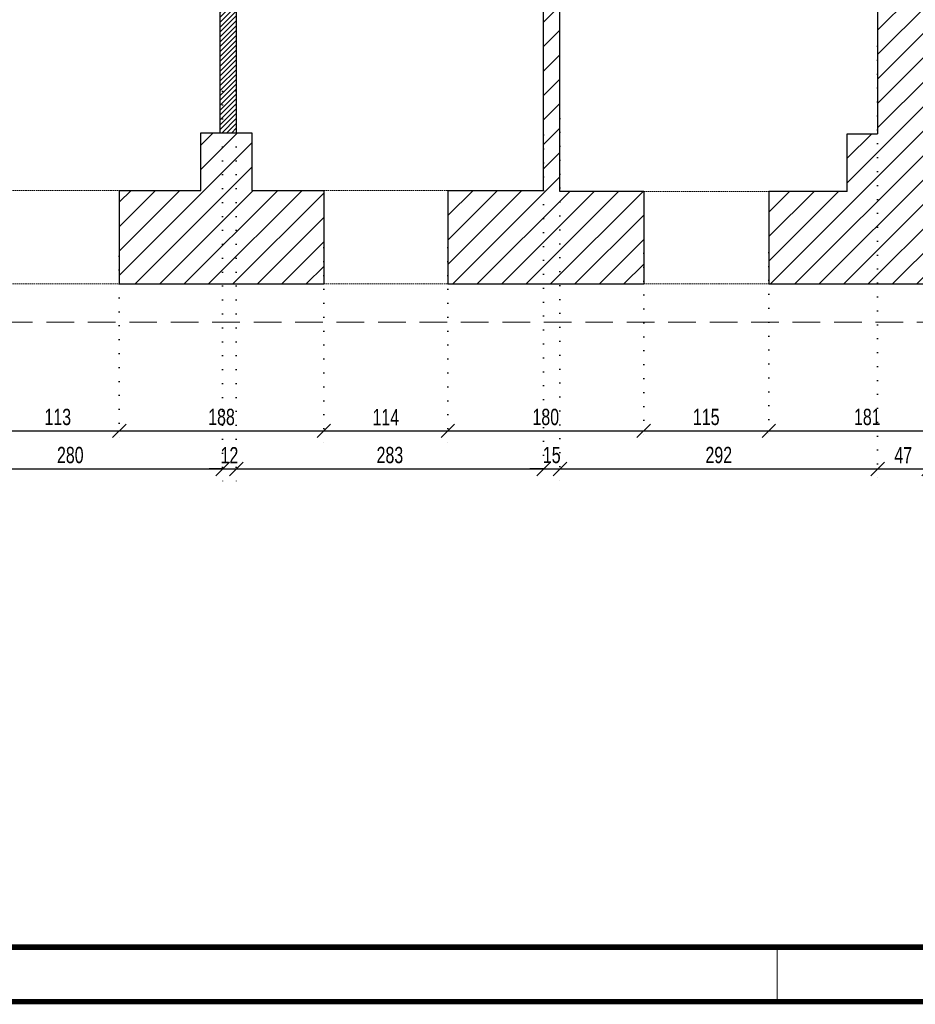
# Model space of a CAD drawing. Header units: millimetres. Extents: x 11149 to 111407, y -107619 to -23630.
# Tile 30 of 245: x 14656 to 15479, y -37105 to -36200. Entities that reach past the tile are written whole.
import ezdxf

# ---------------------------------------------------------------- set-up
doc = ezdxf.new("R2010")
doc.units = ezdxf.units.MM
doc.header["$LTSCALE"] = 2
for name, pattern in [('DOT', [6.35, 0, -6.35]), ('HIDDEN', [9.525, 6.35, -3.175]), ('HIDDENX2', [19.05, 12.7, -6.35])]:
    doc.linetypes.add(name, pattern=pattern)
doc.layers.get('0').update_dxf_attribs({"plot": 0})
doc.layers.get('Defpoints').update_dxf_attribs({"color": 1})
for name, color, linetype, lineweight in [('0_OPIS', 7, 'Continuous', 13), ('3DPLAN_A_WYSOKOŚCI ZMIANA', 144, 'HIDDENX2', 5), ('A_ściany mur', 2, 'Continuous', 30), ('e-cad_wymiary', 4, 'Continuous', 9)]:
    doc.layers.add(name, color=color, linetype=linetype, lineweight=lineweight)
doc.layers.add('3DPLAN_A_KRESKOWANIE 1', color=253, linetype='Continuous')
doc.layers.add('3DPLAN_A_OPIS', color=8, linetype='Continuous')
doc.styles.add('e-cad_1', font='arial.ttf', dxfattribs={"width": 0.7})
doc.dimstyles.new('e-cad_1_100_[cm]', dxfattribs={"dimscale": 10, "dimtxt": 1.5, "dimasz": 1.25, "dimexe": 1.25, "dimexo": 0.625, "dimgap": 0.5, "dimtad": 1, "dimdec": 0, "dimrnd": 1, "dimzin": 1, "dimtxsty": 'e-cad_1', "dimblk": 'OBLIQUE', "dimcen": 2.5, "dimclrd": 256, "dimclre": 252, "dimclrt": 7, "dimadec": 0, "dimazin": 0, "dimtfac": 1, "dimtix": 1, "dimtmove": 2, "dimatfit": 3, "dimldrblk": 'NONE', "dimfxl": 60, "dimfxlon": 1, "dimarcsym": 0})
pattern_1 = [(45, (13281.13, -30963.905), (-11.22532, 11.22532), [])]

# ---------------------------------------------------------------- blocks, each defined once
blk = doc.blocks.new('_OBLIQUE')
at = {"color": 0, "linetype": 'ByBlock', "lineweight": -2}
blk.add_line((-0.5, -0.5), (0.5, 0.5), dxfattribs=at)
blk = doc.blocks.new('*D159')
at = {"layer": 'Defpoints', "color": 0}
for p in [(14634.12, -36410.33), (14747.12, -36410.98), (14747.12, -36577.89)]:
    blk.add_point(p, dxfattribs=at)
at = {"layer": 'e-cad_wymiary', "color": 252, "linetype": 'DOT', "lineweight": -2}
for p, q in [((14634.12, -36416.58), (14634.12, -36590.39)), ((14747.12, -36417.23), (14747.12, -36590.39))]:
    blk.add_line(p, q, dxfattribs=at)
at = {"layer": 'e-cad_wymiary', "lineweight": -2}
blk.add_line((14634.12, -36577.89), (14747.12, -36577.89), dxfattribs=at)
at = {"layer": 'e-cad_wymiary', "lineweight": -2, "xscale": 12.5, "yscale": 12.5, "zscale": 12.5, "rotation": 180}
blk.add_blockref('_OBLIQUE', (14634.12, -36577.89), dxfattribs=at)
at = {"layer": 'e-cad_wymiary', "lineweight": -2, "xscale": 12.5, "yscale": 12.5, "zscale": 12.5}
blk.add_blockref('_OBLIQUE', (14747.12, -36577.89), dxfattribs=at)
at = {"layer": 'e-cad_wymiary', "color": 7, "insert": (14690.62, -36565.23), "char_height": 15, "attachment_point": 5, "style": 'e-cad_1'}
blk.add_mtext('113', dxfattribs=at)
blk = doc.blocks.new('_None')
blk = doc.blocks.new('*D160')
at = {"layer": 'Defpoints', "color": 0}
for p in [(14935.12, -36403.15), (14747.12, -36410.98), (14935.12, -36577.89)]:
    blk.add_point(p, dxfattribs=at)
at = {"layer": 'e-cad_wymiary', "color": 252, "linetype": 'DOT', "lineweight": -2}
for p, q in [((14935.12, -36409.4), (14935.12, -36590.39)), ((14747.12, -36417.23), (14747.12, -36590.39))]:
    blk.add_line(p, q, dxfattribs=at)
at = {"layer": 'e-cad_wymiary', "lineweight": -2}
blk.add_line((14747.12, -36577.89), (14935.12, -36577.89), dxfattribs=at)
at = {"layer": 'e-cad_wymiary', "lineweight": -2, "xscale": 12.5, "yscale": 12.5, "zscale": 12.5, "rotation": 180}
blk.add_blockref('_OBLIQUE', (14747.12, -36577.89), dxfattribs=at)
at = {"layer": 'e-cad_wymiary', "lineweight": -2, "xscale": 12.5, "yscale": 12.5, "zscale": 12.5}
blk.add_blockref('_OBLIQUE', (14935.12, -36577.89), dxfattribs=at)
at = {"layer": 'e-cad_wymiary', "color": 7, "insert": (14841.12, -36565.23), "char_height": 15, "attachment_point": 5, "style": 'e-cad_1'}
blk.add_mtext('188', dxfattribs=at)
blk = doc.blocks.new('*D161')
at = {"layer": 'Defpoints', "color": 0}
for p in [(14935.12, -36403.15), (15049.12, -36403.15), (15049.12, -36577.89)]:
    blk.add_point(p, dxfattribs=at)
at = {"layer": 'e-cad_wymiary', "color": 252, "linetype": 'DOT', "lineweight": -2}
for p, q in [((14935.12, -36409.4), (14935.12, -36590.39)), ((15049.12, -36409.4), (15049.12, -36590.39))]:
    blk.add_line(p, q, dxfattribs=at)
at = {"layer": 'e-cad_wymiary', "lineweight": -2}
blk.add_line((14935.12, -36577.89), (15049.12, -36577.89), dxfattribs=at)
at = {"layer": 'e-cad_wymiary', "lineweight": -2, "xscale": 12.5, "yscale": 12.5, "zscale": 12.5, "rotation": 180}
blk.add_blockref('_OBLIQUE', (14935.12, -36577.89), dxfattribs=at)
at = {"layer": 'e-cad_wymiary', "lineweight": -2, "xscale": 12.5, "yscale": 12.5, "zscale": 12.5}
blk.add_blockref('_OBLIQUE', (15049.12, -36577.89), dxfattribs=at)
at = {"layer": 'e-cad_wymiary', "color": 7, "insert": (14992.12, -36565.36), "char_height": 15, "attachment_point": 5, "style": 'e-cad_1'}
blk.add_mtext('114', dxfattribs=at)
blk = doc.blocks.new('*D162')
at = {"layer": 'Defpoints', "color": 0}
for p in [(15049.12, -36403.15), (15229.12, -36408.37), (15229.12, -36577.89)]:
    blk.add_point(p, dxfattribs=at)
at = {"layer": 'e-cad_wymiary', "color": 252, "linetype": 'DOT', "lineweight": -2}
for p, q in [((15049.12, -36409.4), (15049.12, -36590.39)), ((15229.12, -36414.62), (15229.12, -36590.39))]:
    blk.add_line(p, q, dxfattribs=at)
at = {"layer": 'e-cad_wymiary', "lineweight": -2}
blk.add_line((15049.12, -36577.89), (15229.12, -36577.89), dxfattribs=at)
at = {"layer": 'e-cad_wymiary', "lineweight": -2, "xscale": 12.5, "yscale": 12.5, "zscale": 12.5, "rotation": 180}
blk.add_blockref('_OBLIQUE', (15049.12, -36577.89), dxfattribs=at)
at = {"layer": 'e-cad_wymiary', "lineweight": -2, "xscale": 12.5, "yscale": 12.5, "zscale": 12.5}
blk.add_blockref('_OBLIQUE', (15229.12, -36577.89), dxfattribs=at)
at = {"layer": 'e-cad_wymiary', "color": 7, "insert": (15139.12, -36565.23), "char_height": 15, "attachment_point": 5, "style": 'e-cad_1'}
blk.add_mtext('180', dxfattribs=at)
blk = doc.blocks.new('*D163')
at = {"layer": 'Defpoints', "color": 0}
for p in [(15229.12, -36408.37), (15344.12, -36407.72), (15344.12, -36577.89)]:
    blk.add_point(p, dxfattribs=at)
at = {"layer": 'e-cad_wymiary', "color": 252, "linetype": 'DOT', "lineweight": -2}
for p, q in [((15229.12, -36414.62), (15229.12, -36590.39)), ((15344.12, -36413.97), (15344.12, -36590.39))]:
    blk.add_line(p, q, dxfattribs=at)
at = {"layer": 'e-cad_wymiary', "lineweight": -2}
blk.add_line((15229.12, -36577.89), (15344.12, -36577.89), dxfattribs=at)
at = {"layer": 'e-cad_wymiary', "lineweight": -2, "xscale": 12.5, "yscale": 12.5, "zscale": 12.5, "rotation": 180}
blk.add_blockref('_OBLIQUE', (15229.12, -36577.89), dxfattribs=at)
at = {"layer": 'e-cad_wymiary', "lineweight": -2, "xscale": 12.5, "yscale": 12.5, "zscale": 12.5}
blk.add_blockref('_OBLIQUE', (15344.12, -36577.89), dxfattribs=at)
at = {"layer": 'e-cad_wymiary', "color": 7, "insert": (15286.62, -36565.23), "char_height": 15, "attachment_point": 5, "style": 'e-cad_1'}
blk.add_mtext('115', dxfattribs=at)
blk = doc.blocks.new('*D164')
at = {"layer": 'Defpoints', "color": 0}
for p in [(15344.12, -36407.72), (15525.12, -36422.72), (15525.12, -36577.89)]:
    blk.add_point(p, dxfattribs=at)
at = {"layer": 'e-cad_wymiary', "color": 252, "linetype": 'DOT', "lineweight": -2}
for p, q in [((15344.12, -36413.97), (15344.12, -36590.39)), ((15525.12, -36428.97), (15525.12, -36590.39))]:
    blk.add_line(p, q, dxfattribs=at)
at = {"layer": 'e-cad_wymiary', "lineweight": -2}
blk.add_line((15344.12, -36577.89), (15525.12, -36577.89), dxfattribs=at)
at = {"layer": 'e-cad_wymiary', "lineweight": -2, "xscale": 12.5, "yscale": 12.5, "zscale": 12.5, "rotation": 180}
blk.add_blockref('_OBLIQUE', (15344.12, -36577.89), dxfattribs=at)
at = {"layer": 'e-cad_wymiary', "lineweight": -2, "xscale": 12.5, "yscale": 12.5, "zscale": 12.5}
blk.add_blockref('_OBLIQUE', (15525.12, -36577.89), dxfattribs=at)
at = {"layer": 'e-cad_wymiary', "color": 7, "insert": (15434.62, -36565.23), "char_height": 15, "attachment_point": 5, "style": 'e-cad_1'}
blk.add_mtext('181', dxfattribs=at)
blk = doc.blocks.new('*D184')
at = {"layer": 'Defpoints', "color": 0}
for p in [(14842.12, -36259.33), (14562.12, -36306.85), (14842.12, -36612.89)]:
    blk.add_point(p, dxfattribs=at)
at = {"layer": 'e-cad_wymiary', "color": 252, "linetype": 'DOT', "lineweight": -2}
for p, q in [((14842.12, -36265.58), (14842.12, -36625.39)), ((14562.12, -36313.1), (14562.12, -36625.39))]:
    blk.add_line(p, q, dxfattribs=at)
at = {"layer": 'e-cad_wymiary', "lineweight": -2}
blk.add_line((14562.12, -36612.89), (14842.12, -36612.89), dxfattribs=at)
at = {"layer": 'e-cad_wymiary', "lineweight": -2, "xscale": 12.5, "yscale": 12.5, "zscale": 12.5, "rotation": 180}
blk.add_blockref('_OBLIQUE', (14562.12, -36612.89), dxfattribs=at)
at = {"layer": 'e-cad_wymiary', "lineweight": -2, "xscale": 12.5, "yscale": 12.5, "zscale": 12.5}
blk.add_blockref('_OBLIQUE', (14842.12, -36612.89), dxfattribs=at)
at = {"layer": 'e-cad_wymiary', "color": 7, "insert": (14702.12, -36600.23), "char_height": 15, "attachment_point": 5, "style": 'e-cad_1'}
blk.add_mtext('280', dxfattribs=at)
blk = doc.blocks.new('*D185')
at = {"layer": 'Defpoints', "color": 0}
for p in [(14842.12, -36259.33), (14854.62, -36259.33), (14854.62, -36612.89)]:
    blk.add_point(p, dxfattribs=at)
at = {"layer": 'e-cad_wymiary', "color": 252, "linetype": 'DOT', "lineweight": -2}
for p, q in [((14842.12, -36265.58), (14842.12, -36625.39)), ((14854.62, -36265.58), (14854.62, -36625.39))]:
    blk.add_line(p, q, dxfattribs=at)
at = {"layer": 'e-cad_wymiary', "lineweight": -2}
for p, q in [((14842.12, -36612.89), (14829.62, -36612.89)), ((14842.12, -36612.89), (14854.62, -36612.89)), ((14854.62, -36612.89), (14867.12, -36612.89))]:
    blk.add_line(p, q, dxfattribs=at)
at = {"layer": 'e-cad_wymiary', "lineweight": -2, "xscale": 12.5, "yscale": 12.5, "zscale": 12.5}
blk.add_blockref('_OBLIQUE', (14842.12, -36612.89), dxfattribs=at)
at = {"layer": 'e-cad_wymiary', "lineweight": -2, "xscale": 12.5, "yscale": 12.5, "zscale": 12.5, "rotation": 180}
blk.add_blockref('_OBLIQUE', (14854.62, -36612.89), dxfattribs=at)
at = {"layer": 'e-cad_wymiary', "color": 7, "insert": (14848.37, -36600.36), "char_height": 15, "attachment_point": 5, "style": 'e-cad_1'}
blk.add_mtext('12', dxfattribs=at)
blk = doc.blocks.new('*D186')
at = {"layer": 'Defpoints', "color": 0}
for p in [(14854.62, -36259.33), (15137.12, -36299.68), (15137.12, -36612.89)]:
    blk.add_point(p, dxfattribs=at)
at = {"layer": 'e-cad_wymiary', "color": 252, "linetype": 'DOT', "lineweight": -2}
for p, q in [((14854.62, -36265.58), (14854.62, -36625.39)), ((15137.12, -36305.93), (15137.12, -36625.39))]:
    blk.add_line(p, q, dxfattribs=at)
at = {"layer": 'e-cad_wymiary', "lineweight": -2}
blk.add_line((14854.62, -36612.89), (15137.12, -36612.89), dxfattribs=at)
at = {"layer": 'e-cad_wymiary', "lineweight": -2, "xscale": 12.5, "yscale": 12.5, "zscale": 12.5, "rotation": 180}
blk.add_blockref('_OBLIQUE', (14854.62, -36612.89), dxfattribs=at)
at = {"layer": 'e-cad_wymiary', "lineweight": -2, "xscale": 12.5, "yscale": 12.5, "zscale": 12.5}
blk.add_blockref('_OBLIQUE', (15137.12, -36612.89), dxfattribs=at)
at = {"layer": 'e-cad_wymiary', "color": 7, "insert": (14995.87, -36600.23), "char_height": 15, "attachment_point": 5, "style": 'e-cad_1'}
blk.add_mtext('283', dxfattribs=at)
blk = doc.blocks.new('*D187')
at = {"layer": 'Defpoints', "color": 0}
for p in [(15152.12, -36284.44), (15137.12, -36299.68), (15152.12, -36612.89)]:
    blk.add_point(p, dxfattribs=at)
at = {"layer": 'e-cad_wymiary', "color": 252, "linetype": 'DOT', "lineweight": -2}
for p, q in [((15152.12, -36290.69), (15152.12, -36625.39)), ((15137.12, -36305.93), (15137.12, -36625.39))]:
    blk.add_line(p, q, dxfattribs=at)
at = {"layer": 'e-cad_wymiary', "lineweight": -2}
for p, q in [((15137.12, -36612.89), (15124.62, -36612.89)), ((15137.12, -36612.89), (15152.12, -36612.89)), ((15152.12, -36612.89), (15164.62, -36612.89))]:
    blk.add_line(p, q, dxfattribs=at)
at = {"layer": 'e-cad_wymiary', "lineweight": -2, "xscale": 12.5, "yscale": 12.5, "zscale": 12.5}
blk.add_blockref('_OBLIQUE', (15137.12, -36612.89), dxfattribs=at)
at = {"layer": 'e-cad_wymiary', "lineweight": -2, "xscale": 12.5, "yscale": 12.5, "zscale": 12.5, "rotation": 180}
blk.add_blockref('_OBLIQUE', (15152.12, -36612.89), dxfattribs=at)
at = {"layer": 'e-cad_wymiary', "color": 7, "insert": (15144.62, -36600.23), "char_height": 15, "attachment_point": 5, "style": 'e-cad_1'}
blk.add_mtext('15', dxfattribs=at)
blk = doc.blocks.new('*D188')
at = {"layer": 'Defpoints', "color": 0}
for p in [(15444.12, -36218.08), (15152.12, -36284.44), (15444.12, -36612.89)]:
    blk.add_point(p, dxfattribs=at)
at = {"layer": 'e-cad_wymiary', "color": 252, "linetype": 'DOT', "lineweight": -2}
for p, q in [((15444.12, -36224.33), (15444.12, -36625.39)), ((15152.12, -36290.69), (15152.12, -36625.39))]:
    blk.add_line(p, q, dxfattribs=at)
at = {"layer": 'e-cad_wymiary', "lineweight": -2}
blk.add_line((15152.12, -36612.89), (15444.12, -36612.89), dxfattribs=at)
at = {"layer": 'e-cad_wymiary', "lineweight": -2, "xscale": 12.5, "yscale": 12.5, "zscale": 12.5, "rotation": 180}
blk.add_blockref('_OBLIQUE', (15152.12, -36612.89), dxfattribs=at)
at = {"layer": 'e-cad_wymiary', "lineweight": -2, "xscale": 12.5, "yscale": 12.5, "zscale": 12.5}
blk.add_blockref('_OBLIQUE', (15444.12, -36612.89), dxfattribs=at)
at = {"layer": 'e-cad_wymiary', "color": 7, "insert": (15298.12, -36600.23), "char_height": 15, "attachment_point": 5, "style": 'e-cad_1'}
blk.add_mtext('292', dxfattribs=at)
blk = doc.blocks.new('*D189')
at = {"layer": 'Defpoints', "color": 0}
for p in [(15444.12, -36218.08), (15491.12, -36218.08), (15491.12, -36612.89)]:
    blk.add_point(p, dxfattribs=at)
at = {"layer": 'e-cad_wymiary', "color": 252, "linetype": 'DOT', "lineweight": -2}
for p, q in [((15444.12, -36224.33), (15444.12, -36625.39)), ((15491.12, -36224.33), (15491.12, -36625.39))]:
    blk.add_line(p, q, dxfattribs=at)
at = {"layer": 'e-cad_wymiary', "lineweight": -2}
blk.add_line((15444.12, -36612.89), (15491.12, -36612.89), dxfattribs=at)
at = {"layer": 'e-cad_wymiary', "lineweight": -2, "xscale": 12.5, "yscale": 12.5, "zscale": 12.5, "rotation": 180}
blk.add_blockref('_OBLIQUE', (15444.12, -36612.89), dxfattribs=at)
at = {"layer": 'e-cad_wymiary', "lineweight": -2, "xscale": 12.5, "yscale": 12.5, "zscale": 12.5}
blk.add_blockref('_OBLIQUE', (15491.12, -36612.89), dxfattribs=at)
at = {"layer": 'e-cad_wymiary', "color": 7, "insert": (15467.62, -36600.39), "char_height": 15, "attachment_point": 5, "style": 'e-cad_1'}
blk.add_mtext('47', dxfattribs=at)

msp = doc.modelspace()

# ---------------------------------------------------------------- hatches: boundary and pattern name
at = {"layer": '3DPLAN_A_KRESKOWANIE 1'}
h = msp.add_hatch(dxfattribs=at)
h.set_pattern_fill('ANSI31', color=256, scale=5, style=0)
h.set_pattern_definition(pattern_1)
h.paths.add_polyline_path([(15049.12, -36356.89), (15049.12, -36442.89), (15229.12, -36442.89), (15229.12, -36357.89), (15152.12, -36357.89), (15152.12, -35653.89), (15205.12, -35653.89), (15205.12, -35631.89), (15152.12, -35631.89), (15137.12, -35631.89), (15137.12, -35643.89), (15137.12, -36356.89)])
h = msp.add_hatch(dxfattribs=at)
h.set_pattern_fill('ANSI31', color=256, scale=5, style=0)
h.set_pattern_definition(pattern_1)
h.paths.add_polyline_path([(15308.12, -35631.89), (15308.12, -35653.89), (15416.12, -35653.89), (15416.12, -35752.89), (15444.12, -35752.89), (15444.12, -36304.89), (15416.12, -36304.89), (15416.12, -36357.89), (15344.12, -36357.89), (15344.12, -36442.89), (15525.12, -36442.89), (15525.12, -36354.89), (15491.12, -36354.89), (15491.12, -35938.39), (15491.12, -35925.89), (15491.12, -35746.89), (15561.12, -35746.89), (15561.12, -35727.89), (15464.12, -35727.89), (15464.12, -35631.89), (15439.12, -35631.89)])
h = msp.add_hatch(dxfattribs=at)
h.set_pattern_fill('ANSI31', color=256, scale=5, style=0)
h.set_pattern_definition(pattern_1)
h.paths.add_polyline_path([(14747.12, -36442.89), (14747.12, -36356.89), (14822.12, -36356.89), (14822.12, -36303.89), (14842.12, -36303.89), (14854.62, -36303.89), (14869.12, -36303.89), (14869.12, -36356.89), (14935.12, -36356.89), (14935.12, -36442.89)])
at = {"layer": '3DPLAN_A_OPIS', "lineweight": 0, "transparency": 33554687}
h = msp.add_hatch(dxfattribs=at)
h.set_pattern_fill('ANSI31', color=1)
h.set_pattern_definition([(45, (-15000, 214.1482), (-2.24506403, 2.24506403), [])])
h.paths.add_polyline_path([(14839.62, -35830.89), (14839.62, -36303.89), (14854.62, -36303.89), (14854.62, -35830.89)])

# ---------------------------------------------------------------- linework, layer by layer
at = {"layer": '0_OPIS'}
msp.add_line((15351.87, -37102.55), (15351.87, -37052.55), dxfattribs=at)
at = {"layer": '0_OPIS', "const_width": 5}
for points in [[(11151.87, -34132.55), (17451.87, -34132.55), (17451.87, -37102.55), (11151.87, -37102.55)], [(11451.87, -34182.55), (17401.87, -34182.55), (17401.87, -37052.55), (11451.87, -37052.55)]]:
    msp.add_lwpolyline(points, close=True, dxfattribs=at)
at = {"layer": '3DPLAN_A_OPIS', "color": 1, "lineweight": 30}
for p, q in [((14839.62, -35830.89), (14839.62, -36303.89)), ((14854.62, -35830.89), (14854.62, -36303.89))]:
    msp.add_line(p, q, dxfattribs=at)
at = {"layer": '3DPLAN_A_WYSOKOŚCI ZMIANA'}
msp.add_line((11746.49, -36477.89), (16712.49, -36477.89), dxfattribs=at)
at = {"layer": 'A_ściany mur', "ltscale": 0.1}
for p, q in [((15137.12, -36356.89), (15137.12, -35631.89)), ((15152.12, -36357.89), (15152.12, -35653.89)), ((15444.12, -35752.89), (15444.12, -36304.89)), ((14822.12, -36356.89), (14822.12, -36303.89)), ((14822.12, -36303.89), (14869.12, -36303.89)), ((14869.12, -36303.89), (14869.12, -36356.89)), ((15416.12, -36357.89), (15416.12, -36304.89)), ((15416.12, -36304.89), (15444.12, -36304.89)), ((14747.12, -36356.89), (14747.12, -36442.89)), ((14747.12, -36356.89), (14822.12, -36356.89)), ((14869.12, -36356.89), (14935.12, -36356.89)), ((14935.12, -36356.89), (14935.12, -36442.89)), ((15049.12, -36356.89), (15049.12, -36442.89)), ((15049.12, -36356.89), (15137.12, -36356.89)), ((15229.12, -36357.89), (15152.12, -36357.89)), ((15229.12, -36357.89), (15229.12, -36442.89)), ((15416.12, -36357.89), (15344.12, -36357.89)), ((15344.12, -36357.89), (15344.12, -36442.89)), ((14747.12, -36442.89), (14935.12, -36442.89)), ((15049.12, -36442.89), (15229.12, -36442.89)), ((15344.12, -36442.89), (15525.12, -36442.89))]:
    msp.add_line(p, q, dxfattribs=at)
at = {"layer": 'A_ściany mur', "color": 4, "linetype": 'HIDDEN', "lineweight": 5, "ltscale": 0.1}
for p, q in [((14634.12, -36356.89), (14747.12, -36356.89)), ((14935.12, -36356.89), (15049.12, -36356.89)), ((15229.12, -36357.89), (15344.12, -36357.89)), ((14634.12, -36442.89), (14747.12, -36442.89)), ((14935.12, -36442.89), (15049.12, -36442.89)), ((15229.12, -36442.89), (15344.12, -36442.89))]:
    msp.add_line(p, q, dxfattribs=at)

# ---------------------------------------------------------------- dimensions: what is measured, and where the dimension line sits
at = {"layer": 'e-cad_wymiary'}
for base, p1, p2, picture, middle in [((15444.12, -36612.89), (15152.12, -36284.44), (15444.12, -36218.08), '*D188', (15298.12, -36600.23)), ((15491.12, -36612.89), (15444.12, -36218.08), (15491.12, -36218.08), '*D189', (15467.62, -36600.39)), ((14842.12, -36612.89), (14562.12, -36306.85), (14842.12, -36259.33), '*D184', (14702.12, -36600.23)), ((14854.62411467, -36612.88925649), (14842.12411467, -36259.32950331), (14854.62411467, -36259.32950331), '*D185', (14848.37411467, -36600.35856072)), ((15137.12411467, -36612.88925649), (14854.62411467, -36259.32950331), (15137.12411467, -36299.67901696), '*D186', (14995.87411467, -36600.22554571)), ((15152.12, -36612.89), (15137.12, -36299.68), (15152.12, -36284.44), '*D187', (15144.62, -36600.23)), ((14747.12, -36577.89), (14634.12, -36410.33), (14747.12, -36410.98), '*D159', (14690.62, -36565.23)), ((14935.12, -36577.89), (14747.12, -36410.98), (14935.12, -36403.15), '*D160', (14841.12, -36565.23)), ((15049.12, -36577.89), (14935.12, -36403.15), (15049.12, -36403.15), '*D161', (14992.12, -36565.36)), ((15229.12, -36577.89), (15049.12, -36403.15), (15229.12, -36408.37), '*D162', (15139.12, -36565.23)), ((15344.12, -36577.89), (15229.12, -36408.37), (15344.12, -36407.72), '*D163', (15286.62, -36565.23)), ((15525.12, -36577.89), (15344.12, -36407.72), (15525.12, -36422.72), '*D164', (15434.62, -36565.23))]:
    dim = msp.add_linear_dim(base=base, p1=p1, p2=p2, dimstyle='e-cad_1_100_[cm]', dxfattribs=at)
    dim.commit()
    dim.dimension.update_dxf_attribs({"geometry": picture, "text_midpoint": middle})

doc.saveas('drawing.dxf')
